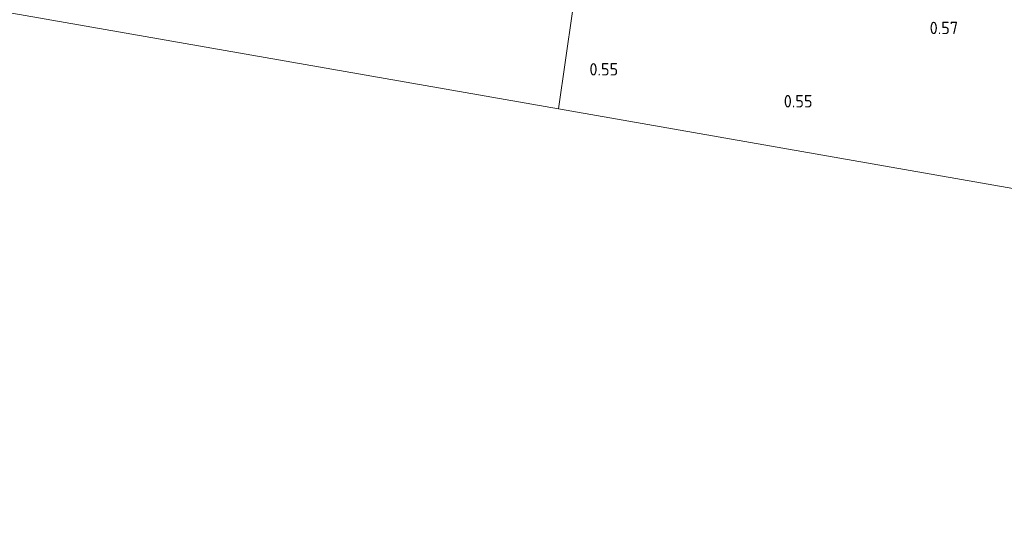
# Model space of a CAD drawing. Extents: x 126429 to 133038, y 413091 to 414846.
# Tile 159 of 256: x 129344 to 129487, y 413158 to 413231. Entities that reach past the tile are written whole.
import ezdxf
from ezdxf.enums import TextEntityAlignment as Align
from ezdxf.lldxf.tags import DXFTag

# ---------------------------------------------------------------- set-up
doc = ezdxf.new("R2010")
doc.units = 0
for name, color, linetype, lineweight in [('B-ME-GR-BOUWLAND_AKKERBOUW-GV', 80, 'Continuous', 13), ('B-ME-KG-GRENS_OPNAME-G', 210, 'KG-OPNAME', 18), ('B-ME-OG-HOOGTEPUNT-S', 7, 'Continuous', 25)]:
    doc.layers.add(name, color=color, linetype=linetype, lineweight=lineweight)
doc.styles.add('NLCS-ISO-ANNOTATIVE-T18', font='NLCS-ISO.ttf', dxfattribs={"height": 1.8})
doc.styles.get("Standard").update_dxf_attribs({"font": 'arial.ttf'})
tags = doc.linetypes.add('KG-OPNAME', pattern='A,5.5,-2,["O",Standard,S=1.8,R=0,X=-0.5,Y=-0.9],-2,5.5,-2,[5,NLCS.SHX,S=0.75,R=0,X=0,Y=0],-2', length=19).pattern_tags.tags
tags[6] = DXFTag(74, 10)

# ---------------------------------------------------------------- blocks, each defined once
blk = doc.blocks.new('SAL-HOOGTELABEL-SO')
at = {"color": 0, "linetype": 'ByBlock', "lineweight": -2, "style": 'NLCS-ISO-ANNOTATIVE-T18'}
blk.add_attdef('HOOGTE', text='', height=1.8, dxfattribs=at).set_placement((2.79, 0), align=Align.RIGHT)

msp = doc.modelspace()

# ---------------------------------------------------------------- linework, layer by layer
at = {"layer": 'B-ME-GR-BOUWLAND_AKKERBOUW-GV'}
for points in [[(129427.402, 413253.716, 0.315), (129422.33, 413218.287, 0.628), (129342.9, 413232.193, 0.611), (129283.746, 413242.564, 0.562), (129224.919, 413252.878, 0.485), (129176.19, 413261.898, 0.643), (129109.802, 413274.346, 0.704), (129044.365, 413286.615, 0.666), (129049.193, 413330.284, 0.278), (129067.559, 413326.32, 0.27), (129094.734, 413320.437, 0.282), (129122.836, 413313.895, 0.335), (129151.832, 413307.462, 0.351), (129182.362, 413301.393, 0.387), (129209.001, 413295.698, 0.253), (129225.861, 413292.246, 0.3), (129231.019, 413291.19, 0.314), (129257.367, 413285.874, 0.303), (129287.536, 413279.671, 0.391), (129322.612, 413273.127, 0.171), (129353.131, 413267.386, 0.159), (129383.489, 413261.65, 0.09), (129408.003, 413257.056, 0.167)], [(129570.19, 413229.521, 0.607), (129575.023, 413228.675, 0.636), (129577.305, 413229.003, 0.536), (129577.899, 413228.761, 0.536), (129577.892, 413228.148, 0.536), (129574.759, 413220.499, 0.611), (129573.827, 413216.945, 0.597), (129572.696, 413208.835, 0.654), (129571.852, 413192.052, 0.65), (129566.933, 413192.914, 0.643), (129500.506, 413204.56, 0.547), (129422.33, 413218.287, 0.628), (129427.402, 413253.716, 0.315), (129464.302, 413247.183, 0.453), (129502.526, 413240.694, 0.353), (129537.746, 413235.134, 0.418), (129567.968, 413230.206, 0.579), (129568.611, 413230.173, 0.597)]]:
    msp.add_polyline3d(points, close=True, dxfattribs=at)
at = {"layer": 'B-ME-KG-GRENS_OPNAME-G'}
for points in [[(129044.365, 413286.615, 0.666), (129109.802, 413274.346, 0.704), (129176.19, 413261.898, 0.643), (129224.919, 413252.878, 0.485), (129283.746, 413242.564, 0.562), (129342.9, 413232.193, 0.611), (129422.33, 413218.287, 0.628)], [(129422.33, 413218.287, 0.628), (129500.506, 413204.56, 0.547), (129566.933, 413192.914, 0.643), (129571.852, 413192.052, 0.65), (129572.737, 413191.896, -0.346), (129573.403, 413191.779, -0.346), (129574.491, 413191.589, 0.643), (129628.262, 413182.162, 0.526), (129687.884, 413171.708, 0.607), (129741.29, 413162.345, 0.522), (129768.49, 413157.587, 0.626)]]:
    msp.add_polyline3d(points, dxfattribs=at)

# ---------------------------------------------------------------- block references
at = {"layer": 'B-ME-OG-HOOGTEPUNT-S'}
for p, values in [((129477.598, 413229.134, 0.566), {'HOOGTE': '0.57'}), ((129428.209, 413223.125, 0.548), {'HOOGTE': '0.55'}), ((129456.449, 413218.486, 0.548), {'HOOGTE': '0.55'})]:
    msp.add_blockref('SAL-HOOGTELABEL-SO', p, dxfattribs=at).add_auto_attribs(values)

doc.saveas('drawing.dxf')
